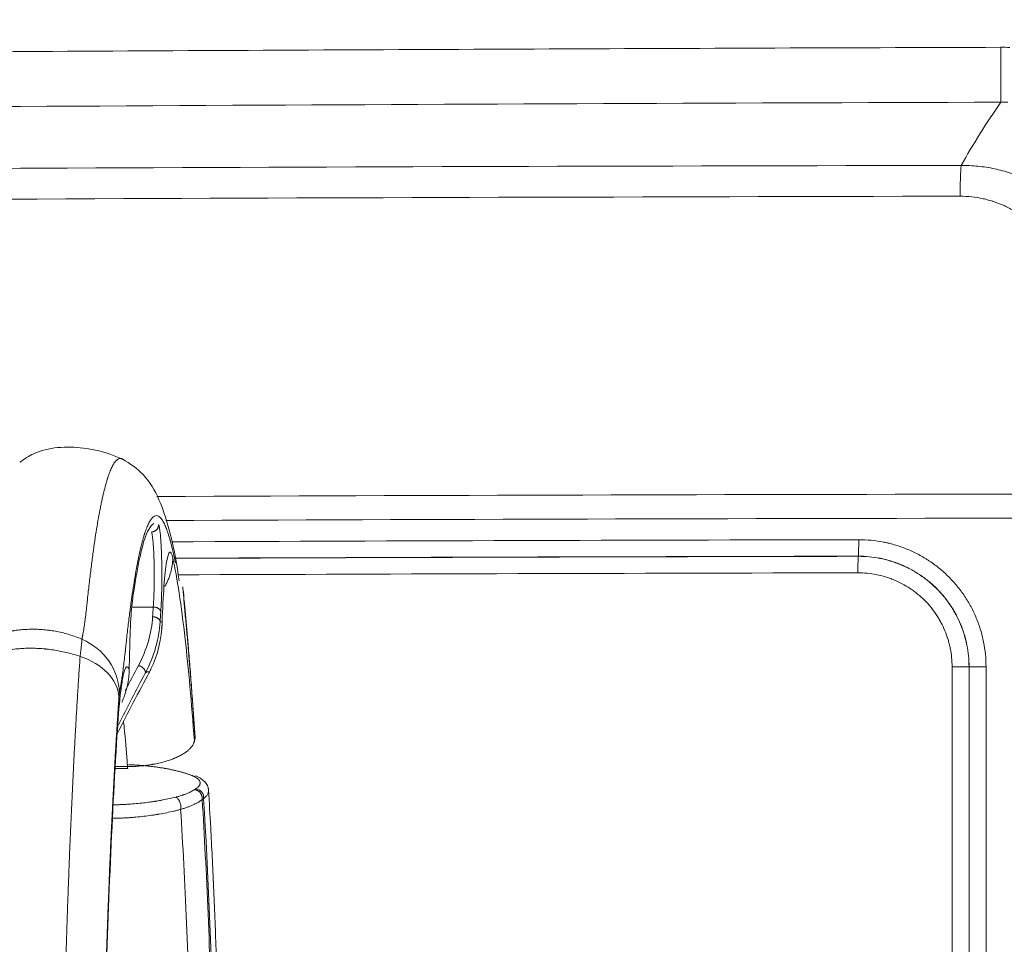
# Model space of a CAD drawing. Header units: millimetres. Extents: x -8 to 594, y 0 to 420.
# Tile 154 of 249: x 217.72 to 226.68, y 322.55 to 330.96. Entities that reach past the tile are written whole.
import ezdxf

# ---------------------------------------------------------------- set-up
doc = ezdxf.new("R2010")
doc.units = ezdxf.units.MM
doc.layers.add('1', color=7, linetype='Continuous', true_color=0xffffff)
doc.styles.add('Calibri', font='txt')
doc.dimstyles.get("Standard").update_dxf_attribs({"dimtxt": 0.18, "dimasz": 0.18, "dimexe": 0.18, "dimexo": 0.0625, "dimgap": 0.09, "dimtad": 0, "dimtih": 1, "dimtoh": 1, "dimdec": 4, "dimzin": 0, "dimdsep": 46, "dimtxsty": 'Standard', "dimcen": 0.09, "dimadec": 0, "dimazin": 0, "dimtfac": 1, "dimtdec": 4, "dimtofl": 0, "dimtmove": 0, "dimatfit": 3, "dimfxl": 0, "dimtolj": 1, "dimtzin": 0, "dimarcsym": 0})

# ---------------------------------------------------------------- blocks, each defined once
blk = doc.blocks.new('_U2')
at = {"layer": '1', "color": 18, "lineweight": 13}
for p, q in [((147.3703, 320.7005), (147.3703, 378.3797)), ((281.8205, 328.5466), (281.8205, 378.3797)), ((147.3703, 376.3797), (189.2994, 376.3797)), ((281.8205, 376.3797), (239.8915, 376.3797))]:
    blk.add_line(p, q, dxfattribs=at)
at = {"layer": '1', "color": 18}
for points in [[(147.3703, 376.3797), (150.8703, 377.3175), (150.8703, 375.4419)], [(281.8205, 376.3797), (278.3206, 375.4419), (278.3205, 377.3175)]]:
    blk.add_solid(points, dxfattribs=at)
at = {"layer": '1', "color": 18, "linetype": 'Continuous', "lineweight": 13, "char_height": 3.5, "attachment_point": 7, "line_spacing_factor": 1.399613, "style": 'Calibri'}
for s, insert in [('\\fCalibri|b0|i0;\\W1.0000;2.7', (190.9849, 373.3826)), ('\\fCalibri|b0|i0;\\W1.0000;LIFT POINT SPAN', (201.1354, 373.3826))]:
    blk.add_mtext(s, dxfattribs=dict(at, insert=insert))

msp = doc.modelspace()

# ---------------------------------------------------------------- linework, layer by layer
at = {"layer": '1', "color": 155, "linetype": 'Continuous', "lineweight": 13}
for p, q in [((226.6477, 330.2073), (226.6462, 330.7066)), ((225.351, 326.0766), (225.351, 326.0778)), ((218.7444, 325.6156), (218.9383, 325.6156)), ((226.2041, 325.0715), (226.3579, 325.0715)), ((226.2041, 313.6282), (226.2041, 325.0715)), ((226.3579, 325.0715), (226.3579, 313.6282)), ((226.3589, 325.0715), (226.3579, 325.0715)), ((226.3589, 313.6282), (226.3589, 325.0715)), ((226.3589, 325.0715), (226.5127, 325.0715)), ((226.5127, 325.0715), (226.5127, 313.6282)), ((219.3174, 324.4255), (219.3115, 324.3978)), ((218.7034, 324.1638), (218.5924, 324.1638))]:
    msp.add_line(p, q, dxfattribs=at)
at = {"layer": '1', "color": 155, "linetype": 'Continuous', "lineweight": 18}
for p, q in [((219.3096, 324.38), (219.316, 324.4097)), ((218.5914, 324.1452), (218.7066, 324.1452))]:
    msp.add_line(p, q, dxfattribs=at)
at = {"layer": '1', "color": 155, "linetype": 'Continuous', "lineweight": 13}
for centre, major_axis, ratio, start_param, end_param in [((226.2887, 329.1332), (0.0009, -0.5), 0.026016, 3.19397, 4.25946), ((225.3506, 326.2277), (-0.0003, 0.15), 0.026029, 3.17651, 4.712335), ((225.3515, 325.9266), (-0.0003, 0.15), 0.026004, 0.034918, 1.570743), ((219.0014, 319.1478), (0, 6.3335), 0.069756, 6.246116, 6.285713), ((218.0563, 324.8368), (0.5654, -0.1047), 0.933532, 0.195831, 1.324293), ((218.0524, 324.8), (-0.5736, 0.0395), 0.701185, 3.239587, 4.368025), ((218.8926, 319.1478), (0, -5.8795), 0.069756, 3.116001, 3.210457), ((219.3285, 323.8921), (-0.0415, 0.0625), 0.855118, 3.914716, 5.646408), ((219.0246, 319.1478), (0, -7.1125), 0.069756, 0.844331, 2.297261)]:
    msp.add_ellipse(centre, major_axis=major_axis, ratio=ratio, start_param=start_param, end_param=end_param, dxfattribs=at)
at = {"layer": '1', "color": 155, "linetype": 'Continuous', "lineweight": 18}
msp.add_ellipse((219.2426, 324.4255), major_axis=(-0.0733, 0.0157), ratio=0.94874, start_param=3.14157, end_param=3.364133, dxfattribs=at)
at = {"layer": '1', "color": 155, "linetype": 'Continuous', "lineweight": 13}
for points, knots in [([(210.891, 330.6196), (213.2223, 330.639), (215.5536, 330.6551), (220.8053, 330.6852), (223.7258, 330.6977), (226.6462, 330.7066)], [0, 0, 0, 0, 0.443913, 0.443913, 1, 1, 1, 1]), ([(226.2871, 329.6325), (226.3405, 329.7283), (226.3973, 329.8241), (226.5175, 330.0157), (226.581, 330.1115), (226.6477, 330.2073)], [0, 0, 0, 0, 0.5, 0.5, 1, 1, 1, 1]), ([(212.7737, 329.58), (214.4795, 329.5906), (216.1854, 329.5996), (220.6898, 329.6193), (223.4885, 329.6275), (226.2871, 329.6325)], [0, 0, 0, 0, 0.378701, 0.378701, 1, 1, 1, 1]), ([(226.2871, 329.6325), (226.3127, 329.6326), (226.3638, 329.6313), (226.4397, 329.6255), (226.5149, 329.6158), (226.5895, 329.6023), (226.6633, 329.5849), (226.7121, 329.5707), (226.7606, 329.5553), (226.7846, 329.5469), (226.8318, 329.5291), (226.8551, 329.5196), (226.9242, 329.4894), (226.9689, 329.467), (227.0342, 329.4301), (227.0557, 329.4173), (227.0874, 329.3972), (227.1032, 329.3869), (227.1187, 329.3763), (227.1291, 329.3692), (227.1342, 329.3656), (227.1599, 329.3474), (227.2, 329.3175), (227.2382, 329.2858), (227.2942, 329.237), (227.3297, 329.2027), (227.3804, 329.1488), (227.3969, 329.1304), (227.4209, 329.1022), (227.4288, 329.0927), (227.4443, 329.0735), (227.452, 329.0637), (227.4898, 329.0146), (227.5178, 328.9742), (227.5445, 328.9313), (227.5453, 328.93), (227.5462, 328.9286)], [0, 0, 0, 0, 0.049838, 0.099676, 0.149514, 0.199352, 0.24919, 0.299028, 0.299028, 0.348866, 0.348866, 0.398704, 0.398704, 0.49838, 0.49838, 0.548218, 0.548218, 0.573137, 0.585597, 0.585597, 0.598056, 0.598056, 0.647894, 0.697732, 0.697732, 0.797408, 0.797408, 0.847246, 0.847246, 0.872165, 0.872165, 0.897084, 0.897084, 0.996761, 0.996761, 1, 1, 1, 1]), ([(226.2766, 329.352), (223.4782, 329.347), (220.6799, 329.3387), (216.3724, 329.3199), (214.8633, 329.3121), (213.3542, 329.303)], [0, 0, 0, 0, 0.649654, 0.649654, 1, 1, 1, 1]), ([(227.2633, 328.3213), (227.2638, 328.3531), (227.263, 328.3848), (227.2583, 328.4478), (227.2546, 328.4791), (227.2444, 328.5412), (227.2379, 328.5722), (227.2259, 328.6182), (227.2216, 328.6335), (227.2145, 328.6564), (227.212, 328.664), (227.2082, 328.6754), (227.2069, 328.6792), (227.2043, 328.6868), (227.2029, 328.6906), (227.1907, 328.7245), (227.1784, 328.754), (227.1512, 328.8119), (227.1362, 328.8402), (227.1034, 328.8957), (227.0855, 328.9228), (227.0638, 328.9525), (227.0614, 328.9558), (227.0564, 328.9624), (227.0539, 328.9657), (227.0464, 328.9754), (227.0312, 328.9948), (227.0152, 329.0136), (226.9823, 329.0503), (226.9592, 329.0738), (226.9102, 329.1186), (226.8845, 329.1399), (226.854, 329.1626), (226.8506, 329.1651), (226.8437, 329.17), (226.8403, 329.1725), (226.8298, 329.1798), (226.8228, 329.1846), (226.8017, 329.1987), (226.7873, 329.2078), (226.7435, 329.2337), (226.7134, 329.2495), (226.6512, 329.2781), (226.6191, 329.2908), (226.5819, 329.3033), (226.5777, 329.3046), (226.5694, 329.3073), (226.5568, 329.3112), (226.5443, 329.3149), (226.5191, 329.3218), (226.5022, 329.326), (226.4512, 329.3371), (226.4168, 329.3427), (226.3473, 329.3502), (226.3121, 329.3521), (226.2766, 329.352)], [0, 0, 0, 0, 0.0625, 0.0625, 0.125, 0.125, 0.1875, 0.1875, 0.21875, 0.21875, 0.234375, 0.234375, 0.242188, 0.242188, 0.25, 0.25, 0.3125, 0.3125, 0.375, 0.375, 0.4375, 0.4375, 0.445313, 0.445313, 0.453125, 0.453125, 0.46875, 0.5, 0.5, 0.5625, 0.5625, 0.625, 0.625, 0.632813, 0.632813, 0.640625, 0.640625, 0.65625, 0.65625, 0.6875, 0.6875, 0.75, 0.75, 0.8125, 0.8125, 0.820313, 0.820313, 0.828125, 0.84375, 0.84375, 0.875, 0.875, 0.9375, 0.9375, 1, 1, 1, 1]), ([(218.6299, 324.8368), (218.6303, 324.8388), (218.6308, 324.8416), (218.6313, 324.8444), (218.6316, 324.8458), (218.6317, 324.8462), (218.6319, 324.8471), (218.632, 324.8476), (218.6321, 324.8485), (218.6322, 324.8489), (218.6324, 324.8498), (218.6325, 324.8503), (218.6328, 324.8517), (218.6333, 324.8544), (218.6353, 324.8646), (218.6371, 324.8741), (218.6413, 324.8977), (218.6442, 324.9142), (218.6497, 324.9487), (218.6525, 324.9668), (218.6566, 324.995), (218.658, 325.0047), (218.6607, 325.0243), (218.6621, 325.0343), (218.6661, 325.065), (218.6688, 325.0862), (218.6741, 325.1302), (218.6767, 325.1531), (218.6807, 325.1885), (218.6819, 325.2005), (218.6834, 325.2143), (218.6836, 325.2158), (218.6838, 325.2181), (218.6839, 325.2189), (218.684, 325.2204), (218.6841, 325.2212), (218.6844, 325.2235), (218.6845, 325.225), (218.6848, 325.2281), (218.685, 325.2296), (218.6858, 325.2373), (218.689, 325.2677), (218.6923, 325.2976), (218.7001, 325.3683), (218.7053, 325.4139), (218.7159, 325.5023), (218.7213, 325.545), (218.7321, 325.6275), (218.7375, 325.6673), (218.7485, 325.7441), (218.7595, 325.8179), (218.7763, 325.9202), (218.7877, 325.9826), (218.7964, 326.0272), (218.7993, 326.0417), (218.805, 326.0701), (218.808, 326.0838), (218.8167, 326.1241), (218.8285, 326.1749), (218.8404, 326.2198), (218.8494, 326.2512), (218.8525, 326.2613), (218.8559, 326.2722), (218.8563, 326.2734), (218.857, 326.2758), (218.8574, 326.277), (218.8585, 326.2806), (218.8608, 326.2876), (218.8631, 326.2945), (218.8707, 326.3167), (218.8829, 326.3492), (218.9013, 326.3882), (218.9137, 326.4078), (218.9203, 326.4165), (218.9207, 326.417), (218.9214, 326.418), (218.9218, 326.4185), (218.923, 326.4199), (218.9253, 326.4228), (218.9307, 326.4288), (218.9354, 326.4331), (218.9446, 326.4404), (218.957, 326.4469), (218.9754, 326.447), (218.9938, 326.4376), (219.0122, 326.4187), (219.0305, 326.3903), (219.0427, 326.365), (219.0518, 326.3437), (219.0548, 326.3361), (219.0609, 326.3203), (219.0639, 326.312), (219.073, 326.2858), (219.079, 326.2667), (219.0866, 326.2408), (219.0888, 326.2329), (219.0911, 326.2247), (219.0922, 326.2206), (219.0926, 326.2192), (219.0933, 326.2165), (219.0967, 326.2039), (219.1001, 326.1909), (219.1091, 326.1551), (219.115, 326.1297), (219.1268, 326.0759), (219.1326, 326.0476), (219.1385, 326.0177)], [0, 0, 0, 0, 0.002155, 0.003233, 0.003233, 0.003772, 0.003772, 0.004311, 0.004311, 0.00485, 0.00485, 0.005389, 0.005389, 0.006466, 0.008622, 0.017243, 0.017243, 0.034487, 0.034487, 0.05173, 0.05173, 0.060352, 0.060352, 0.068974, 0.068974, 0.086217, 0.086217, 0.103461, 0.103461, 0.112082, 0.112082, 0.11316, 0.11316, 0.113699, 0.113699, 0.114238, 0.114238, 0.115316, 0.115316, 0.116393, 0.116393, 0.120704, 0.137948, 0.137948, 0.172435, 0.172435, 0.206922, 0.206922, 0.241408, 0.241408, 0.275895, 0.310382, 0.344869, 0.344869, 0.362113, 0.362113, 0.379356, 0.379356, 0.413843, 0.44833, 0.44833, 0.465573, 0.465573, 0.467729, 0.467729, 0.469884, 0.469884, 0.474195, 0.482817, 0.482817, 0.517304, 0.551791, 0.586278, 0.586278, 0.588433, 0.588433, 0.590589, 0.590589, 0.594899, 0.603521, 0.620765, 0.620765, 0.655251, 0.689738, 0.724225, 0.758712, 0.793199, 0.827686, 0.827686, 0.84493, 0.84493, 0.862173, 0.862173, 0.89666, 0.89666, 0.905282, 0.909593, 0.909593, 0.911748, 0.911748, 0.913903, 0.931147, 0.931147, 0.965634, 0.965634, 1, 1, 1, 1]), ([(218.9203, 326.2976), (218.9256, 326.2927), (218.9308, 326.2654), (218.9394, 326.1745), (218.9428, 326.1111), (218.9465, 325.9681), (218.9469, 325.8888), (218.9447, 325.7395), (218.942, 325.6697), (218.9383, 325.6156)], [0, 0, 0, 0, 0.25, 0.25, 0.5, 0.5, 0.75, 0.75, 1, 1, 1, 1]), ([(219.0063, 325.5697), (219.0107, 325.6325), (219.0138, 325.7137), (219.0164, 325.8873), (219.0159, 325.9795), (219.0115, 326.1456), (219.0076, 326.2194), (218.9977, 326.325), (218.9916, 326.3568), (218.9855, 326.3625)], [0, 0, 0, 0, 0.25, 0.25, 0.5, 0.5, 0.75, 0.75, 1, 1, 1, 1]), ([(225.3545, 326.2277), (225.3927, 326.2278), (225.4307, 326.226), (225.5063, 326.2186), (225.5439, 326.213), (225.5906, 326.2038), (225.5999, 326.2018), (225.6186, 326.1977), (225.6278, 326.1955), (225.6555, 326.1885), (225.6738, 326.1835), (225.7281, 326.1671), (225.7636, 326.1544), (225.8333, 326.1256), (225.8674, 326.1095), (225.9174, 326.0828), (225.934, 326.0734), (225.9544, 326.0612), (225.9585, 326.0587), (225.9666, 326.0537), (225.9706, 326.0512), (225.9827, 326.0435), (225.9907, 326.0383), (226.0302, 326.0119), (226.0606, 325.9894), (226.1189, 325.9416), (226.1469, 325.9163), (226.2003, 325.863), (226.2257, 325.835), (226.256, 325.7981), (226.2619, 325.7906), (226.2737, 325.7756), (226.2794, 325.768), (226.2964, 325.7451), (226.3073, 325.7296), (226.3388, 325.6825), (226.3582, 325.6502), (226.3938, 325.5837), (226.41, 325.5496), (226.4317, 325.4971), (226.4386, 325.4793), (226.4466, 325.4569), (226.4482, 325.4523), (226.4513, 325.4433), (226.4559, 325.4298), (226.4602, 325.4162), (226.4739, 325.3707), (226.4831, 325.334), (226.4978, 325.2601), (226.5034, 325.2228), (226.5108, 325.1476), (226.5127, 325.1097), (226.5127, 325.0715)], [0, 0, 0, 0, 0.0625, 0.0625, 0.125, 0.125, 0.140625, 0.140625, 0.15625, 0.15625, 0.1875, 0.1875, 0.25, 0.25, 0.3125, 0.3125, 0.34375, 0.34375, 0.351562, 0.351562, 0.359375, 0.359375, 0.375, 0.375, 0.4375, 0.4375, 0.5, 0.5, 0.5625, 0.5625, 0.578125, 0.578125, 0.59375, 0.59375, 0.625, 0.625, 0.6875, 0.6875, 0.75, 0.75, 0.78125, 0.78125, 0.789062, 0.789062, 0.796875, 0.8125, 0.8125, 0.875, 0.875, 0.9375, 0.9375, 1, 1, 1, 1]), ([(219.1155, 326.0602), (219.1064, 326.1019), (219.0967, 326.1204), (219.0776, 326.1085), (219.068, 326.0782), (219.0503, 325.9726), (219.0421, 325.8972), (219.028, 325.7106), (219.0221, 325.5994), (219.0177, 325.477)], [0, 0, 0, 0, 0.25, 0.25, 0.5, 0.5, 0.75, 0.75, 1, 1, 1, 1]), ([(219.3115, 324.3978), (219.2859, 324.7469), (219.2578, 325.0575), (219.1926, 325.6328), (219.1548, 325.881), (219.1155, 326.0602)], [0, 0, 0, 0, 0.461443, 0.461443, 1, 1, 1, 1]), ([(226.3589, 325.0715), (226.3589, 325.1048), (226.3573, 325.1378), (226.3508, 325.2032), (226.3459, 325.2356), (226.3331, 325.3), (226.3252, 325.3319), (226.3132, 325.3715), (226.3094, 325.3833), (226.3055, 325.3951), (226.3028, 325.403), (226.3014, 325.4069), (226.2944, 325.4264), (226.2884, 325.4419), (226.2695, 325.4876), (226.2554, 325.5173), (226.2244, 325.5751), (226.2076, 325.6032), (226.1801, 325.6443), (226.1707, 325.6578), (226.1559, 325.6777), (226.1509, 325.6843), (226.1407, 325.6974), (226.1355, 325.7039), (226.1092, 325.7359), (226.087, 325.7604), (226.0405, 325.8068), (226.0162, 325.8288), (225.9655, 325.8704), (225.9391, 325.89), (225.9047, 325.9129), (225.8977, 325.9174), (225.8872, 325.9241), (225.8837, 325.9263), (225.8766, 325.9307), (225.8589, 325.9414), (225.8409, 325.9516), (225.7973, 325.9749), (225.7676, 325.9889), (225.7071, 326.014), (225.6762, 326.025), (225.6289, 326.0393), (225.613, 326.0437), (225.5889, 326.0497), (225.5808, 326.0516), (225.5646, 326.0552), (225.5565, 326.057), (225.5158, 326.065), (225.4831, 326.0698), (225.4173, 326.0763), (225.3843, 326.0779), (225.351, 326.0778)], [0, 0, 0, 0, 0.0625, 0.0625, 0.125, 0.125, 0.1875, 0.1875, 0.203125, 0.210938, 0.210938, 0.21875, 0.21875, 0.25, 0.25, 0.3125, 0.3125, 0.375, 0.375, 0.40625, 0.40625, 0.421875, 0.421875, 0.4375, 0.4375, 0.5, 0.5, 0.5625, 0.5625, 0.625, 0.625, 0.640625, 0.640625, 0.648437, 0.648437, 0.65625, 0.6875, 0.6875, 0.75, 0.75, 0.8125, 0.8125, 0.84375, 0.84375, 0.859375, 0.859375, 0.875, 0.875, 0.9375, 0.9375, 1, 1, 1, 1]), ([(225.351, 326.0766), (225.3843, 326.0766), (225.4172, 326.075), (225.4826, 326.0687), (225.515, 326.0639), (225.5793, 326.0513), (225.6112, 326.0434), (225.6508, 326.0315), (225.6587, 326.029), (225.6744, 326.0238), (225.6823, 326.0211), (225.7057, 326.0128), (225.7211, 326.0069), (225.7668, 325.988), (225.7965, 325.974), (225.8543, 325.9432), (225.8824, 325.9264), (225.9234, 325.8991), (225.9369, 325.8896), (225.9569, 325.8749), (225.9635, 325.8699), (225.9733, 325.8623), (225.9766, 325.8597), (225.9831, 325.8545), (225.9863, 325.8519), (226.0151, 325.8283), (226.0395, 325.8063), (226.086, 325.76), (226.108, 325.7357), (226.1496, 325.6851), (226.1692, 325.6587), (226.1923, 325.6243), (226.1968, 325.6174), (226.2057, 325.6034), (226.2101, 325.5963), (226.2228, 325.5751), (226.231, 325.5607), (226.2543, 325.5172), (226.2684, 325.4876), (226.2935, 325.4272), (226.3046, 325.3963), (226.319, 325.3491), (226.3234, 325.3332), (226.3284, 325.3131), (226.3294, 325.3091), (226.3314, 325.301), (226.3323, 325.2969), (226.335, 325.2848), (226.3368, 325.2767), (226.3449, 325.2361), (226.3497, 325.2034), (226.3563, 325.1378), (226.3579, 325.1047), (226.3579, 325.0715)], [0, 0, 0, 0, 0.0625, 0.0625, 0.125, 0.125, 0.1875, 0.1875, 0.203125, 0.203125, 0.21875, 0.21875, 0.25, 0.25, 0.3125, 0.3125, 0.375, 0.375, 0.40625, 0.40625, 0.421875, 0.421875, 0.429688, 0.429688, 0.4375, 0.4375, 0.5, 0.5, 0.5625, 0.5625, 0.625, 0.625, 0.640625, 0.640625, 0.65625, 0.65625, 0.6875, 0.6875, 0.75, 0.75, 0.8125, 0.8125, 0.84375, 0.84375, 0.851563, 0.851563, 0.859375, 0.859375, 0.875, 0.875, 0.9375, 0.9375, 1, 1, 1, 1]), ([(226.2041, 325.0715), (226.2041, 325.0998), (226.2027, 325.1279), (226.1972, 325.1837), (226.193, 325.2115), (226.1861, 325.2461), (226.1846, 325.253), (226.1823, 325.2633), (226.1815, 325.2667), (226.1799, 325.2736), (226.1757, 325.2907), (226.171, 325.3076), (226.1587, 325.3478), (226.1493, 325.3741), (226.1279, 325.4255), (226.116, 325.4507), (226.0961, 325.4877), (226.0892, 325.4999), (226.0783, 325.518), (226.0746, 325.524), (226.067, 325.5359), (226.0632, 325.5418), (226.0436, 325.5711), (226.0269, 325.5935), (225.9915, 325.6366), (225.9728, 325.6572), (225.9333, 325.6966), (225.9125, 325.7154), (225.888, 325.7355), (225.8852, 325.7377), (225.8797, 325.7421), (225.8769, 325.7443), (225.8686, 325.7508), (225.863, 325.755), (225.846, 325.7676), (225.8345, 325.7756), (225.7996, 325.7989), (225.7757, 325.8132), (225.7265, 325.8394), (225.7013, 325.8513), (225.6624, 325.8673), (225.6493, 325.8724), (225.6294, 325.8795), (225.6227, 325.8817), (225.6093, 325.8861), (225.6026, 325.8883), (225.5689, 325.8984), (225.5418, 325.9051), (225.4871, 325.9159), (225.4595, 325.9199), (225.4039, 325.9253), (225.3758, 325.9267), (225.3476, 325.9266)], [0, 0, 0, 0, 0.0625, 0.0625, 0.125, 0.125, 0.140625, 0.140625, 0.148438, 0.148438, 0.15625, 0.1875, 0.1875, 0.25, 0.25, 0.3125, 0.3125, 0.34375, 0.34375, 0.359375, 0.359375, 0.375, 0.375, 0.4375, 0.4375, 0.5, 0.5, 0.5625, 0.5625, 0.570312, 0.570312, 0.578125, 0.578125, 0.59375, 0.59375, 0.625, 0.625, 0.6875, 0.6875, 0.75, 0.75, 0.78125, 0.78125, 0.796875, 0.796875, 0.8125, 0.8125, 0.875, 0.875, 0.9375, 0.9375, 1, 1, 1, 1]), ([(219.2157, 325.6726), (219.2203, 325.627), (219.2248, 325.5806), (219.2339, 325.4861), (219.2383, 325.4381), (219.2472, 325.3404), (219.2516, 325.2908), (219.2602, 325.1898), (219.2656, 325.1257), (219.2709, 325.0604), (219.2725, 325.0407), (219.273, 325.0341), (219.2741, 325.021), (219.2767, 324.988), (219.2835, 324.9015), (219.2979, 324.7113), (219.3097, 324.5416), (219.3174, 324.4255)], [0, 0, 0, 0, 0.125, 0.125, 0.25, 0.25, 0.375, 0.375, 0.5, 0.53125, 0.53125, 0.546875, 0.546875, 0.5625, 0.625, 0.75, 1, 1, 1, 1]), ([(218.2721, 325.1653), (218.2687, 325.1156), (218.2653, 325.0653), (218.2586, 324.9639), (218.2553, 324.9126), (218.2488, 324.8091), (218.2456, 324.7569), (218.2393, 324.6514), (218.2362, 324.5982), (218.2301, 324.4907), (218.2241, 324.3822), (218.2153, 324.2166), (218.2096, 324.1041), (218.204, 323.9907), (218.2013, 323.9335), (218.1958, 323.818), (218.1905, 323.7016), (218.1828, 323.5239), (218.1779, 323.4034), (218.1751, 323.3351), (218.1748, 323.3275), (218.1742, 323.3123), (218.1733, 323.2895), (218.1712, 323.236), (218.1671, 323.1287), (218.1614, 322.9741), (218.1549, 322.7862), (218.1508, 322.6595), (218.1477, 322.564), (218.1462, 322.516), (218.1448, 322.4679), (218.144, 322.4438), (218.1438, 322.4358), (218.1433, 322.4197), (218.1412, 322.3472), (218.1372, 322.2098), (218.132, 322.0144), (218.1271, 321.8174), (218.1225, 321.619), (218.1182, 321.4191), (218.1143, 321.2177), (218.1119, 321.0825), (218.1096, 320.9467), (218.1085, 320.8786), (218.1072, 320.7931), (218.1068, 320.7675), (218.1064, 320.7418), (218.1062, 320.7246), (218.1061, 320.7161), (218.1054, 320.6732), (218.104, 320.5702), (218.1019, 320.3982), (218.0996, 320.1912), (218.0977, 319.9837), (218.0961, 319.7756), (218.0949, 319.5669), (218.0943, 319.4274), (218.094, 319.3227), (218.0938, 319.2703), (218.0937, 319.2091), (218.0936, 319.1785), (218.0936, 319.1632), (218.0935, 319.1555), (218.0935, 319.1517), (218.0935, 319.1497), (218.0935, 319.1488), (218.0935, 319.1483), (218.0935, 319.1481), (218.0935, 319.148), (218.0935, 319.1479), (218.0935, 319.1479), (218.0935, 319.1478)], [0, 0, 0, 0, 0.03125, 0.03125, 0.0625, 0.0625, 0.09375, 0.09375, 0.125, 0.125, 0.15625, 0.1875, 0.21875, 0.21875, 0.25, 0.25, 0.28125, 0.3125, 0.34375, 0.34375, 0.347656, 0.347656, 0.351563, 0.359375, 0.375, 0.40625, 0.4375, 0.46875, 0.46875, 0.484375, 0.492188, 0.492188, 0.496094, 0.496094, 0.5, 0.53125, 0.5625, 0.59375, 0.625, 0.65625, 0.6875, 0.71875, 0.71875, 0.75, 0.75, 0.757813, 0.761719, 0.761719, 0.765625, 0.765625, 0.78125, 0.8125, 0.84375, 0.875, 0.90625, 0.9375, 0.96875, 0.96875, 0.984375, 0.992188, 0.996094, 0.998047, 0.999023, 0.999512, 0.999756, 0.999878, 0.999939, 0.999969, 0.999985, 0.999985, 1, 1, 1, 1]), ([(218.7189, 325.0478), (218.7183, 325.0494), (218.7176, 325.051), (218.7098, 325.0691), (218.7026, 325.0755), (218.6886, 325.0686), (218.6817, 325.0556), (218.6684, 325.0128), (218.6619, 324.9827), (218.6495, 324.9088), (218.6436, 324.8648), (218.6266, 324.7126), (218.6165, 324.5876), (218.6075, 324.4413)], [0, 0, 0, 0, 0.014577, 0.014577, 0.178814, 0.178814, 0.343051, 0.343051, 0.507288, 0.507288, 0.671526, 0.671526, 1, 1, 1, 1]), ([(218.4578, 319.1478), (218.458, 319.2136), (218.4583, 319.345), (218.4592, 319.5415), (218.4603, 319.7374), (218.4618, 319.9329), (218.4637, 320.1278), (218.4658, 320.3222), (218.4674, 320.4514), (218.4685, 320.5321), (218.4688, 320.5563), (218.4692, 320.5804), (218.4694, 320.5965), (218.4695, 320.6046), (218.4701, 320.6449), (218.4706, 320.677), (218.472, 320.7733), (218.4731, 320.8373), (218.4752, 320.9647), (218.4775, 321.0917), (218.4812, 321.2808), (218.4852, 321.4685), (218.4895, 321.6549), (218.4942, 321.8398), (218.4991, 322.0234), (218.5026, 322.1448), (218.5046, 322.2128), (218.5049, 322.2204), (218.5053, 322.2355), (218.5055, 322.2431), (218.5062, 322.2657), (218.5076, 322.3109), (218.5109, 322.4159), (218.5157, 322.5646), (218.5219, 322.741), (218.5262, 322.8572), (218.5294, 322.9438), (218.5311, 322.987), (218.5331, 323.0371), (218.5339, 323.0586), (218.5345, 323.0729), (218.5348, 323.08), (218.5373, 323.1442), (218.542, 323.2573), (218.5492, 323.4242), (218.5542, 323.5336), (218.5593, 323.642), (218.5619, 323.6958), (218.5672, 323.8024), (218.5725, 323.908), (218.5808, 324.0637), (218.5864, 324.1657), (218.5922, 324.2667), (218.5951, 324.3168), (218.6011, 324.416), (218.6041, 324.4651), (218.6102, 324.5624), (218.6133, 324.6106), (218.6195, 324.706), (218.6227, 324.7532), (218.6259, 324.8)], [0, 0, 0, 0, 0.03125, 0.0625, 0.09375, 0.125, 0.15625, 0.1875, 0.21875, 0.21875, 0.226562, 0.230469, 0.230469, 0.234375, 0.234375, 0.25, 0.25, 0.28125, 0.28125, 0.3125, 0.34375, 0.375, 0.40625, 0.4375, 0.46875, 0.5, 0.5, 0.503906, 0.503906, 0.507813, 0.507813, 0.515625, 0.53125, 0.5625, 0.59375, 0.625, 0.625, 0.640625, 0.648437, 0.652344, 0.652344, 0.65625, 0.65625, 0.6875, 0.71875, 0.75, 0.75, 0.78125, 0.78125, 0.8125, 0.84375, 0.875, 0.875, 0.90625, 0.90625, 0.9375, 0.9375, 0.96875, 0.96875, 1, 1, 1, 1]), ([(218.6299, 324.8368), (218.6297, 324.8358), (218.6294, 324.8342), (218.6292, 324.8324), (218.629, 324.8312), (218.6289, 324.8306), (218.6285, 324.8274), (218.6278, 324.8217), (218.6268, 324.8117), (218.6262, 324.8041), (218.6259, 324.8)], [0, 0, 0, 0, 0.125, 0.1875, 0.1875, 0.25, 0.25, 0.5, 0.75, 1, 1, 1, 1]), ([(219.2908, 324.082), (219.2934, 324.081), (219.2972, 324.0795), (219.3009, 324.0779), (219.3033, 324.0769), (219.3045, 324.0764), (219.3103, 324.0737), (219.3147, 324.0715), (219.3229, 324.0671), (219.3305, 324.0626), (219.3403, 324.0556), (219.3458, 324.0508), (219.3494, 324.0471), (219.3512, 324.0452), (219.353, 324.043), (219.3538, 324.042), (219.3543, 324.0414), (219.3545, 324.0411), (219.3566, 324.0382), (219.3582, 324.0357), (219.3609, 324.0306), (219.3629, 324.0254), (219.3643, 324.0176), (219.3641, 324.0124), (219.3635, 324.0084), (219.3631, 324.0064), (219.3625, 324.0041), (219.3622, 324.0031), (219.362, 324.0025), (219.3618, 324.0021), (219.3608, 323.9992), (219.3583, 323.9939), (219.353, 323.9861), (219.346, 323.9784), (219.3403, 323.9734), (219.334, 323.9684), (219.3306, 323.9659), (219.3268, 323.9634)], [0, 0, 0, 0, 0.03125, 0.046875, 0.046875, 0.0625, 0.0625, 0.125, 0.125, 0.1875, 0.25, 0.3125, 0.3125, 0.34375, 0.359375, 0.367188, 0.367188, 0.375, 0.375, 0.4375, 0.4375, 0.5, 0.5625, 0.625, 0.625, 0.65625, 0.671875, 0.679688, 0.679688, 0.6875, 0.6875, 0.75, 0.8125, 0.875, 0.9375, 0.9375, 1, 1, 1, 1]), ([(219.3142, 323.955), (219.3092, 323.9517), (219.3039, 323.9484), (219.2929, 323.942), (219.287, 323.9388), (219.2779, 323.9341), (219.2747, 323.9326), (219.2683, 323.9295), (219.265, 323.928), (219.255, 323.9235), (219.2412, 323.9175), (219.2262, 323.9119), (219.2165, 323.9084), (219.2145, 323.9077), (219.2106, 323.9063), (219.2046, 323.9043), (219.1986, 323.9023), (219.1862, 323.8983), (219.1777, 323.8958), (219.1646, 323.8921), (219.1602, 323.8908), (219.1535, 323.889), (219.1512, 323.8884), (219.1466, 323.8873), (219.1444, 323.8867), (219.1421, 323.8861)], [0, 0, 0, 0, 0.125, 0.125, 0.250001, 0.250001, 0.312501, 0.312501, 0.375001, 0.375001, 0.500002, 0.625002, 0.625002, 0.656252, 0.656252, 0.687503, 0.750003, 0.750003, 0.875003, 0.875003, 0.937504, 0.937504, 0.968754, 0.968754, 1, 1, 1, 1]), ([(219.142, 323.8861), (219.1235, 323.8814), (219.1045, 323.877), (219.0657, 323.8684), (219.0458, 323.8644), (219.0153, 323.8586), (218.9947, 323.8548), (218.9736, 323.8513), (218.9603, 323.8492), (218.9577, 323.8487), (218.9523, 323.8479), (218.9443, 323.8466), (218.9255, 323.8438), (218.9092, 323.8415), (218.8765, 323.8372), (218.8325, 323.8318), (218.7876, 323.8276), (218.7422, 323.8238), (218.7193, 323.8222), (218.6903, 323.8205), (218.6845, 323.8202), (218.6758, 323.8198), (218.6728, 323.8196), (218.667, 323.8193), (218.6524, 323.8186), (218.6379, 323.8181), (218.6087, 323.8171), (218.5911, 323.8167), (218.5735, 323.8164)], [0, 0, 0, 0, 0.114162, 0.114162, 0.228324, 0.228324, 0.285404, 0.342485, 0.342485, 0.356756, 0.356756, 0.371026, 0.399566, 0.456647, 0.456647, 0.570809, 0.684971, 0.684971, 0.799132, 0.799132, 0.827673, 0.827673, 0.841943, 0.841943, 0.856213, 0.913294, 0.913294, 1, 1, 1, 1]), ([(219.1421, 323.8861), (219.1482, 323.8837), (219.155, 323.879), (219.1683, 323.864), (219.1747, 323.8536), (219.1841, 323.8301), (219.1871, 323.8172), (219.1893, 323.7938), (219.1885, 323.7833), (219.1867, 323.7749)], [0, 0, 0, 0, 0.25, 0.25, 0.5, 0.5, 0.75, 0.75, 1, 1, 1, 1])]:
    msp.add_open_spline(points, degree=3, knots=knots, dxfattribs=at)
for points in [[(226.6462, 330.7066), (226.6739, 330.7067), (226.7017, 330.7062), (226.7294, 330.7051)], [(226.6477, 330.2073), (221.5057, 330.1916), (216.3637, 330.165), (211.2218, 330.123)], [(226.7101, 330.2062), (226.6893, 330.207), (226.6685, 330.2073), (226.6477, 330.2073)], [(218.9711, 326.6211), (221.7257, 326.6321), (224.4804, 326.6394), (227.235, 326.6436)], [(227.2341, 326.4248), (224.5063, 326.4207), (221.7785, 326.4135), (219.0507, 326.4027)], [(219.1068, 326.2091), (221.1893, 326.2174), (223.2719, 326.2234), (225.3545, 326.2277)], [(225.351, 326.0778), (223.2789, 326.0736), (221.2068, 326.0675), (219.1348, 326.0593)], [(219.135, 326.0581), (221.207, 326.0663), (223.279, 326.0723), (225.351, 326.0766)], [(225.3476, 325.9266), (223.2853, 325.9224), (221.2231, 325.9164), (219.1609, 325.9083)], [(218.9383, 325.6156), (218.9362, 325.5862), (218.9342, 325.5565), (218.9322, 325.5265)], [(219.0003, 325.4814), (219.0023, 325.511), (219.0043, 325.5405), (219.0063, 325.5697)], [(218.9322, 325.5265), (218.9223, 325.3797), (218.8803, 325.2296), (218.803, 325.0841)], [(218.8644, 325.0134), (218.9464, 325.167), (218.9905, 325.3258), (219.0003, 325.4814)], [(219.0177, 325.477), (219.0153, 325.3271), (218.9782, 325.18), (218.9167, 325.0524)], [(218.7232, 325.2314), (218.7222, 325.1688), (218.7199, 325.1105), (218.7189, 325.0478)], [(218.9031, 325.0255), (218.8052, 324.8418), (218.7067, 324.6524), (218.6086, 324.4611)], [(218.803, 325.0841), (218.7625, 325.0079), (218.722, 324.9304), (218.6816, 324.8518)], [(218.6207, 324.5435), (218.7018, 324.7048), (218.783, 324.8615), (218.8644, 325.0134)], [(219.3268, 323.9634), (219.3226, 323.9606), (219.3184, 323.9578), (219.3141, 323.955)], [(219.3828, 323.8637), (219.387, 323.8665), (219.3912, 323.8694), (219.3955, 323.8722)], [(219.3828, 323.8637), (219.4229, 323.2191), (219.4546, 322.4684), (219.476, 321.6609)], [(219.2811, 321.5784), (219.2597, 322.3871), (219.2274, 323.1368), (219.1867, 323.7749)]]:
    msp.add_open_spline(points, degree=3, dxfattribs=at)
at = {"layer": '1', "color": 155, "linetype": 'Continuous', "lineweight": 18}
for points, knots in [([(218.6743, 326.9525), (218.5499, 327.0112), (218.2815, 327.0872), (217.9283, 327.0677), (217.7645, 326.9629), (217.7249, 326.9319)], [0, 0, 0, 0, 0.380679, 0.844629, 1, 1, 1, 1]), ([(218.6594, 326.9604), (218.6587, 326.9608), (218.652, 326.9643), (218.639, 326.9677), (218.6205, 326.9635), (218.6081, 326.9547), (218.5988, 326.9457), (218.5957, 326.9423), (218.5922, 326.9381), (218.5918, 326.9376), (218.591, 326.9366), (218.5906, 326.9361), (218.5894, 326.9347), (218.5871, 326.9316), (218.5786, 326.9197), (218.5646, 326.8959), (218.5462, 326.855), (218.5339, 326.8218), (218.5263, 326.7991), (218.5244, 326.7933), (218.5225, 326.7874), (218.5217, 326.785), (218.5213, 326.7838), (218.5202, 326.7802), (218.5164, 326.768), (218.5126, 326.7553), (218.5035, 326.7237), (218.4915, 326.6788), (218.4797, 326.6283), (218.4709, 326.5884), (218.468, 326.5747), (218.4622, 326.5467), (218.4592, 326.5324), (218.4506, 326.4883), (218.4391, 326.4268), (218.4221, 326.3265), (218.4109, 326.2542), (218.3999, 326.1792), (218.3944, 326.1403), (218.3835, 326.0599), (218.3781, 326.0183), (218.3673, 325.9325), (218.362, 325.8882), (218.3514, 325.7968), (218.3462, 325.7497), (218.3397, 325.6891), (218.3383, 325.6761), (218.3369, 325.663), (218.3368, 325.6619), (218.3368, 325.6615), (218.3367, 325.6607), (218.3365, 325.6588), (218.3363, 325.6569), (218.3361, 325.6549), (218.336, 325.6544), (218.336, 325.6538), (218.336, 325.6535), (218.3359, 325.6534), (218.3359, 325.6532), (218.3358, 325.6523), (218.3357, 325.6507), (218.3355, 325.6492), (218.3354, 325.6482), (218.3354, 325.648), (218.3353, 325.6476), (218.3353, 325.6474), (218.3353, 325.6468), (218.3346, 325.6403), (218.3313, 325.6095), (218.328, 325.5807), (218.3227, 325.5364), (218.32, 325.5152), (218.3159, 325.4848), (218.3145, 325.475), (218.3118, 325.4557), (218.3104, 325.4463), (218.3062, 325.4187), (218.3034, 325.4013), (218.2992, 325.3766), (218.297, 325.3646), (218.2945, 325.3512), (218.2933, 325.3447), (218.2927, 325.3417), (218.2924, 325.3405), (218.2924, 325.3402), (218.2924, 325.3401), (218.2923, 325.34), (218.2923, 325.3399), (218.2922, 325.3395), (218.2922, 325.3392), (218.2921, 325.3388), (218.2921, 325.3387), (218.292, 325.3385), (218.292, 325.3384), (218.292, 325.3383), (218.292, 325.3383), (218.292, 325.3383), (218.292, 325.3383)], [0, 0, 0, 0, 0.004739, 0.052133, 0.099526, 0.146919, 0.146919, 0.170616, 0.170616, 0.173578, 0.173578, 0.17654, 0.17654, 0.182464, 0.194313, 0.241706, 0.2891, 0.336493, 0.336493, 0.348341, 0.351303, 0.351303, 0.354265, 0.354265, 0.36019, 0.383886, 0.383886, 0.43128, 0.478673, 0.478673, 0.50237, 0.50237, 0.526066, 0.526066, 0.57346, 0.620853, 0.668246, 0.668246, 0.71564, 0.71564, 0.763033, 0.763033, 0.810427, 0.810427, 0.85782, 0.85782, 0.869668, 0.870409, 0.870409, 0.870779, 0.870779, 0.871149, 0.87263, 0.87263, 0.873001, 0.873186, 0.873186, 0.873278, 0.873278, 0.873371, 0.874111, 0.874852, 0.874852, 0.875037, 0.875037, 0.875222, 0.875222, 0.875592, 0.881517, 0.905213, 0.905213, 0.92891, 0.92891, 0.940758, 0.940758, 0.952607, 0.952607, 0.976303, 0.976303, 0.988152, 0.994076, 0.997038, 0.998519, 0.998889, 0.998982, 0.998982, 0.999074, 0.999074, 0.999259, 0.99963, 0.99963, 0.999815, 0.999907, 0.999954, 0.999977, 0.999977, 1, 1, 1, 1]), ([(219.173, 325.8538), (219.1534, 326.0006), (219.1019, 326.2706), (219.0053, 326.5808), (218.8734, 326.8154), (218.7299, 326.9208), (218.6564, 326.9619)], [0, 0, 0, 0, 0.288521, 0.574541, 0.81131, 1, 1, 1, 1]), ([(218.9434, 326.3738), (218.918, 326.3641), (218.8928, 326.3249), (218.8292, 326.1497), (218.7915, 325.9723), (218.756, 325.7298)], [0, 0, 0, 0, 0.391508, 0.391508, 1, 1, 1, 1]), ([(219.2075, 325.7768), (219.2089, 325.7687), (219.2101, 325.7606), (219.2116, 325.7492), (219.212, 325.7458), (219.2125, 325.7409), (219.2127, 325.7392), (219.2131, 325.7359), (219.2139, 325.7276), (219.215, 325.7126), (219.2156, 325.6959), (219.2158, 325.6842), (219.2157, 325.6784), (219.2157, 325.6757), (219.2157, 325.6745), (219.2157, 325.6742), (219.2157, 325.6741), (219.2157, 325.674), (219.2157, 325.6739), (219.2157, 325.6734), (219.2157, 325.673), (219.2157, 325.6726)], [0, 0, 0, 0, 0.236131, 0.236131, 0.331615, 0.331615, 0.379356, 0.379356, 0.427098, 0.618066, 0.809033, 0.904516, 0.952258, 0.976129, 0.982097, 0.985081, 0.985081, 0.986573, 0.986573, 0.988065, 1, 1, 1, 1]), ([(219.2157, 325.6726), (219.2157, 325.6729), (219.2157, 325.6734), (219.2157, 325.6738), (219.2157, 325.6739), (219.2157, 325.6739), (219.2157, 325.6741), (219.2157, 325.6744), (219.2158, 325.6754), (219.2159, 325.6779), (219.216, 325.6832), (219.216, 325.6938), (219.2157, 325.7089), (219.2148, 325.7226), (219.2142, 325.7301), (219.2139, 325.7331), (219.2137, 325.7346), (219.2133, 325.7392), (219.2129, 325.7422), (219.2118, 325.7516), (219.2109, 325.7579), (219.2098, 325.7643)], [0, 0, 0, 0, 0.012333, 0.013875, 0.013875, 0.015417, 0.015417, 0.0185, 0.024667, 0.049334, 0.098668, 0.197336, 0.394672, 0.592008, 0.641342, 0.641342, 0.690676, 0.690676, 0.789344, 0.789344, 1, 1, 1, 1]), ([(218.756, 325.7298), (218.7489, 325.6818), (218.7419, 325.6232), (218.7299, 325.4588), (218.725, 325.3523), (218.7232, 325.2314)], [0, 0, 0, 0, 0.5, 0.5, 1, 1, 1, 1]), ([(218.2891, 325.3232), (218.2707, 325.3309), (218.2337, 325.3454), (218.1773, 325.3641), (218.12, 325.3799), (218.0618, 325.3927), (218.0224, 325.3993), (217.9976, 325.4028), (217.9927, 325.4034), (217.9852, 325.4044), (217.9827, 325.4047), (217.9777, 325.4053), (217.9653, 325.4068), (217.9528, 325.408), (217.923, 325.4107), (217.8832, 325.4132), (217.8237, 325.4138), (217.7644, 325.4114), (217.7249, 325.4077), (217.6954, 325.4042), (217.6855, 325.4029), (217.6732, 325.4011), (217.6708, 325.4007), (217.6659, 325.4), (217.6585, 325.3988), (217.6317, 325.3944), (217.5883, 325.3857), (217.5317, 325.3711), (217.4763, 325.3537), (217.422, 325.3334), (217.3867, 325.3179), (217.3692, 325.3097)], [0, 0, 0, 0, 0.0625, 0.125, 0.1875, 0.25, 0.3125, 0.3125, 0.328125, 0.328125, 0.335937, 0.335937, 0.34375, 0.375, 0.375, 0.4375, 0.5, 0.5625, 0.625, 0.625, 0.65625, 0.65625, 0.664062, 0.664062, 0.671875, 0.6875, 0.75, 0.8125, 0.875, 0.9375, 1, 1, 1, 1]), ([(218.2721, 325.1653), (218.2732, 325.1738), (218.2753, 325.1904), (218.2782, 325.2138), (218.2807, 325.2357), (218.283, 325.2562), (218.285, 325.2753), (218.2861, 325.287), (218.2868, 325.2941), (218.2869, 325.2955), (218.2871, 325.2982), (218.2872, 325.2996), (218.2876, 325.3036), (218.2882, 325.3114), (218.2888, 325.3186), (218.2891, 325.3232)], [0, 0, 0, 0, 0.125, 0.25, 0.375, 0.5, 0.625, 0.75, 0.75, 0.78125, 0.78125, 0.8125, 0.8125, 0.875, 1, 1, 1, 1]), ([(218.292, 325.3383), (218.292, 325.3382), (218.292, 325.3382), (218.292, 325.3382), (218.292, 325.3381), (218.2919, 325.338), (218.2919, 325.3377), (218.2918, 325.3372), (218.2917, 325.3367), (218.2916, 325.3364), (218.2916, 325.3363), (218.2915, 325.3361), (218.2915, 325.336), (218.2915, 325.3358), (218.2914, 325.3354), (218.2911, 325.3337), (218.2903, 325.3296), (218.2895, 325.3258), (218.2891, 325.3232)], [0, 0, 0, 0, 0.003906, 0.003906, 0.007812, 0.015625, 0.03125, 0.0625, 0.125, 0.125, 0.140625, 0.140625, 0.15625, 0.15625, 0.1875, 0.25, 0.5, 1, 1, 1, 1]), ([(217.3525, 325.1541), (217.3698, 325.1609), (217.4049, 325.1738), (217.4588, 325.1907), (217.5139, 325.2053), (217.5703, 325.2174), (217.6087, 325.2238), (217.633, 325.2273), (217.6403, 325.2284), (217.6476, 325.2293), (217.6525, 325.2299), (217.655, 325.2303), (217.6673, 325.2318), (217.6771, 325.2328), (217.7066, 325.2358), (217.7459, 325.2388), (217.8052, 325.2409), (217.8647, 325.2403), (217.9045, 325.2382), (217.9344, 325.236), (217.9469, 325.235), (217.9594, 325.2338), (217.9644, 325.2333), (217.9669, 325.233), (217.9743, 325.2322), (217.9992, 325.2294), (218.0436, 325.2232), (218.102, 325.2125), (218.1596, 325.1994), (218.2163, 325.1838), (218.2536, 325.1717), (218.2721, 325.1653)], [0, 0, 0, 0, 0.0625, 0.125, 0.1875, 0.25, 0.3125, 0.3125, 0.328125, 0.335937, 0.335937, 0.34375, 0.34375, 0.375, 0.375, 0.4375, 0.5, 0.5625, 0.625, 0.625, 0.65625, 0.664062, 0.664062, 0.671875, 0.671875, 0.6875, 0.75, 0.8125, 0.875, 0.9375, 1, 1, 1, 1]), ([(218.7189, 325.0478), (218.7176, 324.9615), (218.702, 324.8795), (218.6654, 324.7811), (218.6584, 324.7642), (218.6508, 324.7477)], [0, 0, 0, 0, 0.823841, 0.823841, 1, 1, 1, 1]), ([(218.6663, 324.5809), (218.6687, 324.56), (218.6725, 324.5251), (218.6776, 324.4755), (218.6817, 324.4328), (218.6858, 324.3895), (218.6888, 324.3543), (218.6911, 324.3277), (218.6926, 324.3099), (218.694, 324.2919), (218.6954, 324.2739), (218.6968, 324.2558), (218.6982, 324.2376), (218.6996, 324.2193), (218.7009, 324.2009), (218.7022, 324.1824), (218.703, 324.17), (218.7034, 324.1638)], [0, 0, 0, 0, 0.160451, 0.265344, 0.370221, 0.475084, 0.579932, 0.621927, 0.663925, 0.705925, 0.747928, 0.789934, 0.831942, 0.873952, 0.915965, 0.957981, 1, 1, 1, 1]), ([(218.6075, 324.4413), (218.5603, 323.681), (218.5229, 322.7978), (218.4748, 320.986), (218.4619, 320.0702), (218.4597, 319.1478)], [0, 0, 0, 0, 0.524996, 0.524996, 1, 1, 1, 1]), ([(219.3115, 324.3978), (219.3115, 324.3978), (219.3115, 324.3978), (219.3115, 324.3978), (219.3115, 324.3977), (219.3115, 324.3976), (219.3114, 324.3974), (219.3114, 324.3971), (219.3112, 324.3963), (219.3109, 324.3947), (219.3102, 324.3915), (219.3085, 324.3853), (219.3053, 324.3763), (219.3003, 324.3657), (219.2941, 324.3551), (219.2867, 324.3446), (219.2781, 324.3341), (219.2682, 324.3238), (219.2609, 324.3169), (219.2565, 324.313), (219.256, 324.3126), (219.255, 324.3118), (219.2545, 324.3113), (219.253, 324.3101), (219.2499, 324.3075), (219.2426, 324.3016), (219.2314, 324.2933), (219.2169, 324.2836), (219.2014, 324.2741), (219.1848, 324.2649), (219.167, 324.2559), (219.1482, 324.2471), (219.1348, 324.2415), (219.1262, 324.238), (219.1245, 324.2373), (219.121, 324.2359), (219.1192, 324.2352), (219.1139, 324.2331), (219.1032, 324.2291), (219.0849, 324.2226), (219.0621, 324.2152), (219.0384, 324.2082), (219.014, 324.2016), (218.9887, 324.1955), (218.9625, 324.1899), (218.9444, 324.1864), (218.9329, 324.1843), (218.9306, 324.1839), (218.926, 324.1831), (218.9191, 324.1819), (218.9028, 324.1793), (218.8794, 324.1759), (218.8509, 324.1723), (218.822, 324.1694), (218.7929, 324.1671), (218.7732, 324.1659), (218.7583, 324.1652), (218.7509, 324.1649), (218.7434, 324.1646), (218.7397, 324.1645), (218.7384, 324.1644), (218.7359, 324.1644), (218.7247, 324.1641), (218.7134, 324.1639), (218.7034, 324.1638)], [0, 0, 0, 0, 0.000122, 0.000122, 0.000244, 0.000488, 0.000977, 0.001953, 0.003906, 0.007813, 0.015625, 0.03125, 0.0625, 0.09375, 0.125, 0.15625, 0.1875, 0.21875, 0.25, 0.25, 0.253906, 0.253906, 0.257813, 0.257813, 0.265625, 0.28125, 0.3125, 0.34375, 0.375, 0.40625, 0.4375, 0.46875, 0.5, 0.5, 0.507813, 0.507813, 0.515625, 0.515625, 0.53125, 0.5625, 0.59375, 0.625, 0.65625, 0.6875, 0.71875, 0.75, 0.75, 0.757813, 0.757813, 0.765625, 0.78125, 0.8125, 0.84375, 0.875, 0.90625, 0.9375, 0.9375, 0.953125, 0.960938, 0.960938, 0.964844, 0.964844, 0.96875, 1, 1, 1, 1]), ([(219.3186, 324.4477), (219.3188, 324.4454), (219.3191, 324.438), (219.3184, 324.4306), (219.3174, 324.4255)], [0, 0, 0, 0, 0.307119, 1, 1, 1, 1]), ([(218.7034, 324.1638), (218.7036, 324.1617), (218.7038, 324.1597), (218.7041, 324.1561), (218.7043, 324.1545), (218.7046, 324.1523), (218.7047, 324.1517), (218.7048, 324.1507), (218.7049, 324.1504), (218.7049, 324.1498), (218.705, 324.1496), (218.7052, 324.1482), (218.7056, 324.1465), (218.706, 324.1457), (218.7063, 324.1454), (218.7063, 324.1454), (218.7063, 324.1453), (218.7064, 324.1453), (218.7064, 324.1452), (218.7065, 324.1452), (218.7066, 324.1452), (218.7066, 324.1452)], [0, 0, 0, 0, 0.180022, 0.180022, 0.360044, 0.360044, 0.450055, 0.450055, 0.495061, 0.495061, 0.540066, 0.540066, 0.720088, 0.90011, 0.90011, 0.922613, 0.922613, 0.945116, 0.945116, 0.990121, 1, 1, 1, 1]), ([(218.7112, 324.1812), (218.7206, 324.1809), (218.7299, 324.1805), (218.7456, 324.1798), (218.7521, 324.1795), (218.7601, 324.1791), (218.7617, 324.179), (218.765, 324.1788), (218.7698, 324.1785), (218.7874, 324.1775), (218.816, 324.1756), (218.8534, 324.1726), (218.8901, 324.169), (218.9262, 324.165), (218.9616, 324.1605), (218.9964, 324.1555), (219.0191, 324.1518), (219.0331, 324.1494), (219.036, 324.1489), (219.0402, 324.1482), (219.0415, 324.1479), (219.0443, 324.1474), (219.0513, 324.1462), (219.0692, 324.1429), (219.096, 324.1376), (219.1271, 324.1308), (219.1571, 324.1236), (219.186, 324.1161), (219.2138, 324.1081), (219.2406, 324.0998), (219.2663, 324.0911), (219.2827, 324.0851), (219.2908, 324.082)], [0, 0, 0, 0, 0.040605, 0.040605, 0.068822, 0.068822, 0.075877, 0.075877, 0.082931, 0.09704, 0.153475, 0.20991, 0.266345, 0.32278, 0.379215, 0.43565, 0.492085, 0.492085, 0.506194, 0.506194, 0.513248, 0.513248, 0.520302, 0.54852, 0.604955, 0.66139, 0.717825, 0.77426, 0.830695, 0.88713, 0.943565, 1, 1, 1, 1]), ([(219.4405, 323.9505), (219.4396, 323.9645), (219.4327, 323.9911), (219.407, 324.0278), (219.3685, 324.0585), (219.3367, 324.074), (219.3192, 324.0807)], [0, 0, 0, 0, 0.256377, 0.51139, 0.758505, 1, 1, 1, 1]), ([(219.3955, 323.8722), (219.4, 323.8758), (219.4042, 323.8794), (219.4119, 323.8867), (219.4189, 323.8941), (219.4273, 323.9053), (219.4338, 323.9167), (219.4368, 323.9243), (219.4381, 323.9287), (219.4382, 323.9292), (219.4385, 323.9301), (219.4388, 323.9316), (219.4396, 323.935), (219.44, 323.9378), (219.4407, 323.9436), (219.4408, 323.9512), (219.4396, 323.9588), (219.4386, 323.9626), (219.4386, 323.9626)], [0, 0, 0, 0, 0.124856, 0.124856, 0.249711, 0.374567, 0.499423, 0.624278, 0.624278, 0.639885, 0.639885, 0.655492, 0.686706, 0.749134, 0.749134, 0.873989, 0.998845, 1, 1, 1, 1]), ([(219.4404, 314.3463), (219.4437, 314.3989), (219.4569, 314.6184), (219.4781, 315.0276), (219.5022, 315.5864), (219.5227, 316.1737), (219.5394, 316.784), (219.5523, 317.4128), (219.5611, 318.0551), (219.5659, 318.706), (219.5666, 319.3604), (219.5632, 320.013), (219.5558, 320.6588), (219.5444, 321.2927), (219.529, 321.9096), (219.5099, 322.505), (219.487, 323.0736), (219.4637, 323.5554), (219.4472, 323.8374), (219.4403, 323.9485)], [0, 0, 0, 0, 0.020107, 0.082796, 0.145413, 0.207962, 0.270463, 0.332932, 0.395379, 0.457813, 0.52024, 0.582665, 0.645094, 0.707532, 0.769985, 0.832462, 0.894972, 0.957531, 1, 1, 1, 1]), ([(219.1868, 323.7749), (219.192, 323.7764), (219.1972, 323.7779), (219.2074, 323.781), (219.2124, 323.7826), (219.2273, 323.7874), (219.2369, 323.7907), (219.2557, 323.7974), (219.2648, 323.8009), (219.2824, 323.8081), (219.2995, 323.8154), (219.3153, 323.8231), (219.3268, 323.8289), (219.3305, 323.8309), (219.3378, 323.8348), (219.3414, 323.8368), (219.3518, 323.8429), (219.3585, 323.847), (219.368, 323.8532), (219.371, 323.8553), (219.377, 323.8595), (219.38, 323.8616), (219.3828, 323.8637)], [0, 0, 0, 0, 0.0625, 0.0625, 0.125, 0.125, 0.25, 0.25, 0.375, 0.375, 0.5, 0.625, 0.625, 0.6875, 0.6875, 0.75, 0.75, 0.875, 0.875, 0.9375, 0.9375, 1, 1, 1, 1]), ([(218.5667, 323.6937), (218.5878, 323.6939), (218.6089, 323.6944), (218.6425, 323.6956), (218.655, 323.6961), (218.6706, 323.6969), (218.6753, 323.6971), (218.6816, 323.6975), (218.6847, 323.6976), (218.6925, 323.6981), (218.7112, 323.6992), (218.7422, 323.7013), (218.7667, 323.7033), (218.8033, 323.7066), (218.8517, 323.7115), (218.899, 323.7177), (218.9342, 323.7227), (218.9459, 323.7245), (218.9633, 323.7273), (218.972, 323.7287), (218.9821, 323.7304), (218.9864, 323.7311), (218.9892, 323.7316), (218.9907, 323.7318), (219.0151, 323.7361), (219.0376, 323.7403), (219.0817, 323.7493), (219.1034, 323.7541), (219.1272, 323.7597), (219.1299, 323.7604), (219.1351, 323.7616), (219.143, 323.7636), (219.1613, 323.7681), (219.1766, 323.7722), (219.1867, 323.7749)], [0, 0, 0, 0, 0.095892, 0.095892, 0.152399, 0.152399, 0.166525, 0.173589, 0.180652, 0.180652, 0.208905, 0.265412, 0.321919, 0.321919, 0.434932, 0.547946, 0.547946, 0.604453, 0.604453, 0.632706, 0.646833, 0.653896, 0.653896, 0.660959, 0.660959, 0.773973, 0.773973, 0.886986, 0.886986, 0.901113, 0.901113, 0.91524, 0.943493, 1, 1, 1, 1])]:
    msp.add_open_spline(points, degree=3, knots=knots, dxfattribs=at)
at = {"layer": '1', "color": 155, "linetype": 'Continuous', "lineweight": 13}
for points, weights in [([(218.9855, 326.3625), (218.9852, 326.2976), (218.9203, 326.2976)], [1, 0.707106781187, 1]), ([(219.1155, 326.0602), (219.1125, 325.9234), (219.0425, 325.8026)], [1, 0.90626044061, 0.872522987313]), ([(219.0063, 325.5697), (219.0031, 325.6156), (218.9383, 325.6156)], [1, 0.707106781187, 1]), ([(219.0003, 325.4814), (218.997, 325.5265), (218.9322, 325.5265)], [1, 0.707106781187, 1]), ([(219.0177, 325.477), (219.0216, 325.4484), (219.012, 325.4205)], [1, 0.956848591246, 0.926412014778]), ([(218.803, 325.0841), (218.8855, 325.06), (218.8644, 325.0134)], [1, 0.586732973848, 1]), ([(218.9031, 325.0255), (218.9016, 325.0172), (218.8966, 325.0107)], [0.999987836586, 0.978551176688, 0.960798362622])]:
    msp.add_rational_spline(points, weights, degree=2, dxfattribs=at)
at = {"layer": '1', "color": 155, "linetype": 'Continuous', "lineweight": 18}
for points, degree in [([(219.3149, 324.4624), (219.266, 325.2207), (219.2059, 325.7984)], 2), ([(218.9167, 325.0524), (218.9123, 325.0434), (218.9078, 325.0344), (218.9031, 325.0255)], 3)]:
    msp.add_open_spline(points, degree=degree, dxfattribs=at)
for points, weights in [([(218.9167, 325.0524), (218.9152, 325.0433), (218.9097, 325.0361)], [1, 0.976953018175, 0.958122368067]), ([(219.3142, 323.955), (219.3937, 323.9449), (219.3828, 323.8637)], [0.999815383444, 0.647916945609, 0.999907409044])]:
    msp.add_rational_spline(points, weights, degree=2, dxfattribs=at)

# ---------------------------------------------------------------- dimensions: what is measured, and where the dimension line sits
at = {"layer": '1', "color": 18, "linetype": 'Continuous', "lineweight": 13}
dim = msp.add_linear_dim(base=(281.8205, 376.3797), p1=(147.3703, 320.7005), p2=(281.8205, 327.0466), text=' <> \\fCalibri|b0|i0;\\C18;{\\H1.00x;\\fCalibri|b0|i0;LIFT POINT SPAN\\fCalibri|b0|i0;}\\C18;', dimstyle='Standard', override={"dimtxt": 3.5, "dimasz": 3.5, "dimexe": 2, "dimexo": 0, "dimgap": 1.5, "dimtih": 0, "dimtoh": 0, "dimdec": 1, "dimlfac": 0.02, "dimdsep": 46, "dimlunit": 2, "dimtxsty": 'Calibri', "dimsah": 1, "dimse1": 0, "dimse2": 0, "dimsd1": 0, "dimsd2": 0, "dimclrd": 18, "dimclre": 18, "dimclrt": 18, "dimtol": 0, "dimtm": -0.1, "dimtfac": 1, "dimtdec": 2, "dimtofl": 1, "dimtmove": 0, "dimlwd": 13, "dimlwe": 13}, dxfattribs=at)
dim.commit()
dim.dimension.update_dxf_attribs({"geometry": '_U2', "text_midpoint": (214.5954, 376.3797), "dimtype": 160})

doc.saveas('drawing.dxf')
